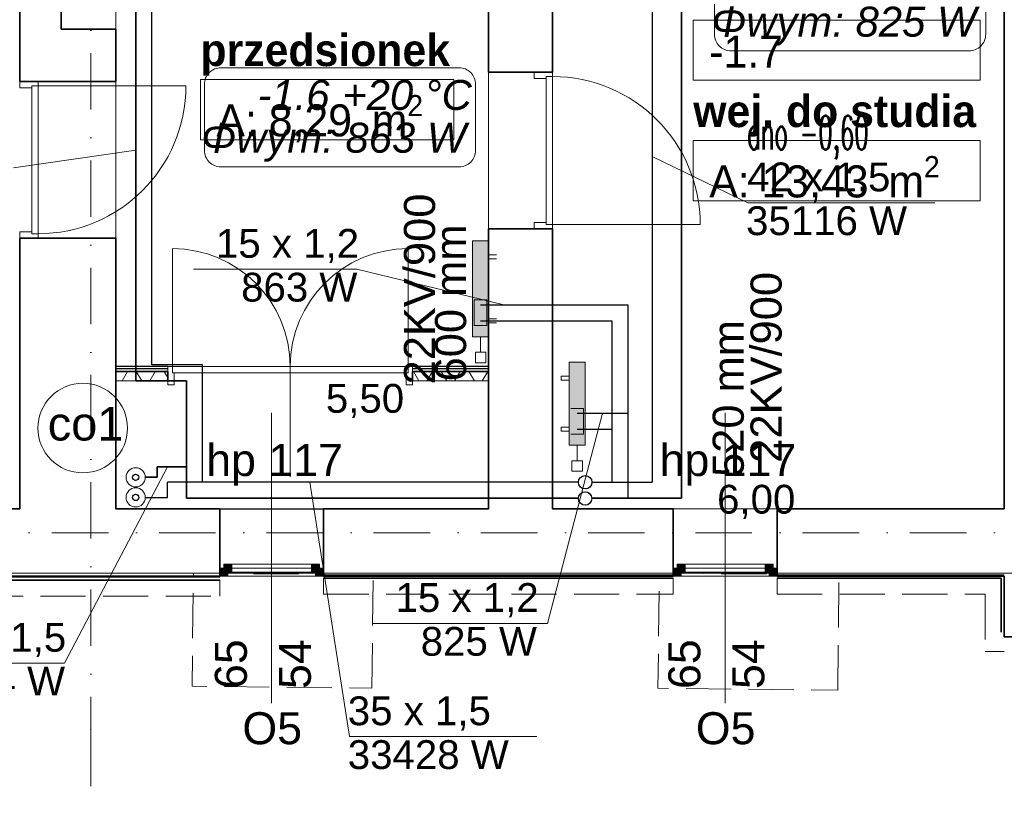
# Model space of a CAD drawing. Header units: millimetres. Extents: x -75424 to 111134, y 39940 to 476713.
# Tile 6 of 24: x 28365 to 34519, y 237071 to 241969. Entities that reach past the tile are written whole.
import ezdxf
from ezdxf.lldxf.tags import DXFTag

# ---------------------------------------------------------------- set-up
doc = ezdxf.new("R2010")
doc.units = ezdxf.units.MM
doc.header["$MEASUREMENT"] = 0
doc.linetypes.add('Krawędzie ukryte', pattern=[3.912222, 2.822222, -1.09])
doc.linetypes.add('Kropki i Kreski', pattern=[6.702778, 3.527778, -1.763889, 0, -1.411111])
for name, color, linetype in [('#podkład', 252, 'Continuous'), ('- A - ocieplenie', 7, 'Continuous'), ('- strefy pomieszczeń', 7, 'Continuous'), ('Drzwi Archicad', 7, 'Continuous'), ('IS_Armatura_podłączeniowa_grz._dolnozas.', 7, 'SOLID'), ('IS_Armatura_Therm', 7, 'SOLID'), ('IS_Grzejniki_Plan_rzut', 7, 'SOLID'), ('IS_Opisy_działek_Therm', 7, 'SOLID'), ('IS_Powrót', 5, 'DASH'), ('IS_Text_Armatury_Therm', 7, 'Continuous'), ('IS_Text_Konstrukcji', 7, 'Continuous'), ('IS_Text_Odbiornikow_Therm', 7, 'Continuous'), ('IS_Zasilanie', 1, 'SOLID'), ('Konstrukcja - Siatka mod', 7, 'Continuous'), ('Konstrukcja - Stropy', 7, 'Continuous'), ('Konstrukcja - Ściany działowe', 7, 'Continuous'), ('Konstrukcja - Ściany nośne wew..P', 7, 'Continuous'), ('Konstrukcja - Ściany zewnętrzne', 7, 'Continuous'), ('Okna Archicada', 7, 'Continuous'), ('Wykończenie - Podłogi', 7, 'Continuous'), ('z JAN', 7, 'Continuous'), ('Znaczniki drzwi Archicada', 7, 'Continuous'), ('Znaczniki okien Archicada', 7, 'Continuous')]:
    doc.layers.add(name, color=color, linetype=linetype)
doc.layers.add('IS_Opisy_działek_Wodociag', color=7, linetype='SOLID', true_color=0x000000)
doc.styles.add('MtXpl_Arial', font='arial.ttf', dxfattribs={"height": 0.2})
doc.styles.add('MtXpl_Arial1', font='ariali.ttf', dxfattribs={"height": 0.2})
doc.styles.add('ROMANS', font='romans', dxfattribs={"width": 0.8})
doc.styles.get("Standard").update_dxf_attribs({"font": 'arial.ttf'})
doc.styles.add('STYL_AUTOMATYCZNY_1', font='arial.ttf')
doc.styles.add('STYL_AUTOMATYCZNY_6', font='txt')
doc.styles.add('STYL_AUTOMATYCZNY_9', font='txt')
doc.linetypes.add('CO_LINE', pattern='A,12.7,-5.08,["C.O.",Standard,S=2.54,R=0,X=-2.54,Y=-1.27],-6.35', length=24.13)
tags = doc.linetypes.add('DASH', pattern=[15, 10, -5]).pattern_tags.tags
tags[6:7] = [DXFTag(74, 4), DXFTag(75, 0), DXFTag(340, '0'), DXFTag(46, 0.0), DXFTag(50, 0.0), DXFTag(44, 0.0), DXFTag(45, 0.0)]
tags[4:5] = [DXFTag(74, 4), DXFTag(75, 0), DXFTag(340, '0'), DXFTag(46, 0.0), DXFTag(50, 0.0), DXFTag(44, 0.0), DXFTag(45, 0.0)]
tags = doc.linetypes.add('SOLID', pattern=[10, 10, 0]).pattern_tags.tags
tags[6:7] = [DXFTag(74, 4), DXFTag(75, 0), DXFTag(340, '0'), DXFTag(46, 0.0), DXFTag(50, 0.0), DXFTag(44, 0.0), DXFTag(45, 0.0)]
tags[4:5] = [DXFTag(74, 4), DXFTag(75, 0), DXFTag(340, '0'), DXFTag(46, 0.0), DXFTag(50, 0.0), DXFTag(44, 0.0), DXFTag(45, 0.0)]
pattern_1 = [(0, (-208051.03, 747718.21), (0, 75), [0, -75])]
pattern_2 = [(60, (-208051.03, 747718.21), (-129.90381, 75), []), (120, (-208051.03, 747718.21), (129.90381, 75), [])]

# ---------------------------------------------------------------- blocks, each defined once
blk = doc.blocks.new('SDFGHB')
at = {"layer": 'Konstrukcja - Ściany działowe', "linetype": 'Continuous', "lineweight": 13}
h = blk.add_hatch(dxfattribs=at)
h.set_pattern_fill('Gips_0001', color=252, style=0, pattern_type=2)
h.set_pattern_definition(pattern_1)
h.paths.add_polyline_path([(28623.2, 459800.5), (28623.2, 459785.5), (28949.4, 459785.5), (28949.4, 459800.5)])
h = blk.add_hatch(dxfattribs=at)
h.set_pattern_fill('Gips_0001', color=252, style=0, pattern_type=2)
h.set_pattern_definition(pattern_1)
h.paths.add_polyline_path([(30479.4, 459785.5), (30953.2, 459785.5), (30953.2, 459800.5), (30479.4, 459800.5)])
h = blk.add_hatch(dxfattribs=at)
h.set_pattern_fill('Izolacja_miękka_0001', color=252, style=0, pattern_type=2)
h.set_pattern_definition(pattern_2)
h.paths.add_polyline_path([(28623.2, 459770.5), (28623.2, 459710.5), (28949.4, 459710.5), (28949.4, 459770.5)])
h = blk.add_hatch(dxfattribs=at)
h.set_pattern_fill('Izolacja_miękka_0001', color=252, style=0, pattern_type=2)
h.set_pattern_definition(pattern_2)
h.paths.add_polyline_path([(30479.4, 459770.5), (30479.4, 459710.5), (30953.2, 459710.5), (30953.2, 459770.5)])
at = {"layer": 'Okna Archicada', "linetype": 'Continuous', "lineweight": 13}
for points in [[(29298.2, 458515.5), (29348.2, 458515.5), (29348.2, 458565.5), (29298.2, 458565.5)], [(29898.2, 458565.5), (29848.2, 458565.5), (29848.2, 458515.5), (29898.2, 458515.5)], [(32132.6, 458515.5), (32182.6, 458515.5), (32182.6, 458565.5), (32132.6, 458565.5)], [(32732.6, 458565.5), (32682.6, 458565.5), (32682.6, 458515.5), (32732.6, 458515.5)], [(29273.2, 458490.5), (29323.2, 458490.5), (29323.2, 458515.5), (29298.2, 458515.5), (29298.2, 458540.5), (29273.2, 458540.5)], [(29923.2, 458540.5), (29898.2, 458540.5), (29898.2, 458515.5), (29873.2, 458515.5), (29873.2, 458490.5), (29923.2, 458490.5)], [(32107.6, 458490.5), (32157.6, 458490.5), (32157.6, 458515.5), (32132.6, 458515.5), (32132.6, 458540.5), (32107.6, 458540.5)], [(32757.6, 458540.5), (32732.6, 458540.5), (32732.6, 458515.5), (32707.6, 458515.5), (32707.6, 458490.5), (32757.6, 458490.5)]]:
    blk.add_hatch(color=252, dxfattribs=at).paths.add_polyline_path(points)
at = {"layer": '- A - ocieplenie', "color": 252, "linetype": 'Continuous', "lineweight": 35, "ltscale": 100, "flags": 128}
for points in [[(29273.2, 458485.8), (19937.7, 458485.8)], [(19937.7, 458465.8), (29273.2, 458465.8)], [(32107.6, 458497.4), (29923.2, 458497.4)], [(29923.2, 458477.4), (32107.6, 458477.4)], [(34177.6, 458497.4), (32757.6, 458497.4)], [(32757.6, 458477.4), (34157.6, 458477.4)], [(34157.6, 458477.4), (34157.6, 458140.4)]]:
    blk.add_lwpolyline(points, dxfattribs=at)
at = {"layer": '- A - ocieplenie', "color": 252, "linetype": 'Krawędzie ukryte', "lineweight": 20, "ltscale": 100, "flags": 128}
for points in [[(29273.2, 458485.8), (19937.7, 458485.8)], [(29273.2, 458365.8), (29273.2, 458465.8)], [(32107.6, 458497.4), (29923.2, 458497.4)], [(29923.2, 458477.4), (29923.2, 458377.4)], [(32107.6, 458377.4), (32107.6, 458477.4)], [(34057.6, 458497.4), (32757.6, 458497.4)], [(32757.6, 458477.4), (32757.6, 458377.4)], [(34177.6, 458497.4), (34057.6, 458497.4)], [(29923.2, 458377.4), (32107.6, 458377.4)], [(32757.6, 458377.4), (34057.6, 458377.4)], [(34057.6, 458377.4), (34057.6, 458020.4)], [(19937.7, 458365.8), (29273.2, 458365.8)], [(34057.6, 458020.4), (34177.6, 458020.4)]]:
    blk.add_lwpolyline(points, dxfattribs=at)
at = {"layer": '- strefy pomieszczeń', "color": 252, "linetype": 'Continuous', "lineweight": 13, "ltscale": 100}
for p, q in [((32233.3, 461965.8), (34027.7, 461965.8)), ((32233.3, 461589.3), (32233.3, 461965.8)), ((34027.7, 461965.8), (34027.7, 461589.3)), ((29152.7, 461594.3), (30737.3, 461594.3)), ((29152.7, 461217.9), (29152.7, 461594.3)), ((30737.3, 461594.3), (30737.3, 461217.9)), ((34027.7, 461589.3), (32233.3, 461589.3)), ((30737.3, 461217.9), (29152.7, 461217.9)), ((32233.3, 461212.9), (34027.7, 461212.9)), ((32233.3, 460836.4), (32233.3, 461212.9)), ((34027.7, 461212.9), (34027.7, 460836.4)), ((34027.7, 460836.4), (32233.3, 460836.4))]:
    blk.add_line(p, q, dxfattribs=at)
at = {"color": 252, "linetype": 'Continuous', "lineweight": 35, "ltscale": 100, "flags": 128}
for points in [[(28623.2, 461582.6), (28023.2, 461582.6)], [(30953.2, 460660.9), (31353.2, 460660.9)]]:
    blk.add_lwpolyline(points, dxfattribs=at)
at = {"layer": 'Drzwi Archicad', "color": 252, "linetype": 'Continuous', "lineweight": 35, "ltscale": 100}
for p, q in [((31238.2, 461640.9), (30953.2, 461640.9)), ((31353.2, 461640.9), (31238.2, 461640.9)), ((31353.2, 461640.9), (31238.2, 461640.9)), ((28023.2, 461582.6), (28138.2, 461582.6)), ((28023.2, 461582.6), (28138.2, 461582.6)), ((28138.2, 461582.6), (28623.2, 461582.6)), ((31238.2, 460660.9), (30953.2, 460660.9)), ((31353.2, 460660.9), (31238.2, 460660.9)), ((31353.2, 460660.9), (31238.2, 460660.9)), ((28023.2, 460602.6), (28138.2, 460602.6)), ((28023.2, 460602.6), (28138.2, 460602.6)), ((28138.2, 460602.6), (28623.2, 460602.6)), ((28949.4, 459770.5), (28949.4, 459710.5)), ((28949.4, 459770.5), (28949.4, 459710.5)), ((30479.4, 459770.5), (30479.4, 459710.5)), ((30479.4, 459770.5), (30479.4, 459710.5))]:
    blk.add_line(p, q, dxfattribs=at)
at = {"layer": 'Drzwi Archicad', "color": 252, "linetype": 'Continuous', "lineweight": 13, "ltscale": 100}
for p, q in [((31353.2, 461640.9), (31238.2, 461640.9)), ((31238.2, 461640.9), (31238.2, 461600.9)), ((31353.2, 461612.9), (31353.2, 461640.9)), ((28023.2, 461582.6), (28138.2, 461582.6)), ((28023.2, 461542.6), (28023.2, 461582.6)), ((28138.2, 461582.6), (28138.2, 461554.6)), ((31238.2, 461600.9), (31313.2, 461600.9)), ((31313.2, 461600.9), (31313.2, 461612.9)), ((31313.2, 461612.9), (31353.2, 461612.9)), ((31313.2, 460688.9), (31313.2, 461612.9)), ((31313.2, 461612.9), (31353.2, 461612.9)), ((31353.2, 461612.9), (31353.2, 460688.9)), ((28098.2, 461542.6), (28023.2, 461542.6)), ((28138.2, 461554.6), (28098.2, 461554.6)), ((28098.2, 461554.6), (28098.2, 461542.6)), ((28138.2, 461554.6), (28098.2, 461554.6)), ((28098.2, 461554.6), (28098.2, 460630.6)), ((28138.2, 461554.6), (29062.2, 461554.6)), ((28138.2, 460630.6), (28138.2, 461554.6)), ((31313.2, 460700.9), (31238.2, 460700.9)), ((31238.2, 460700.9), (31238.2, 460660.9)), ((31238.2, 460660.9), (31353.2, 460660.9)), ((31313.2, 460688.9), (31313.2, 460700.9)), ((31353.2, 460688.9), (31313.2, 460688.9)), ((31353.2, 460688.9), (31313.2, 460688.9)), ((31353.2, 460688.9), (32277.2, 460688.9)), ((31353.2, 460660.9), (31353.2, 460688.9)), ((28023.2, 460642.6), (28098.2, 460642.6)), ((28023.2, 460602.6), (28023.2, 460642.6)), ((28138.2, 460602.6), (28023.2, 460602.6)), ((28098.2, 460642.6), (28098.2, 460630.6)), ((28098.2, 460630.6), (28138.2, 460630.6)), ((28098.2, 460630.6), (28138.2, 460630.6)), ((28138.2, 460630.6), (28138.2, 460602.6)), ((28977.4, 459800.5), (28977.4, 460537.5)), ((30451.4, 459800.5), (30451.4, 460537.5)), ((28977.4, 459800.5), (28949.4, 459800.5)), ((28949.4, 459800.5), (28949.4, 459685.5)), ((28949.4, 459800.5), (28949.4, 459785.5)), ((28949.4, 459800.5), (28949.4, 459785.5)), ((28977.4, 459760.5), (28977.4, 459800.5)), ((29714.4, 459800.5), (28977.4, 459800.5)), ((28977.4, 459800.5), (28977.4, 459760.5)), ((29714.4, 459800.5), (30451.4, 459800.5)), ((29714.4, 459760.5), (29714.4, 459800.5)), ((29714.4, 459760.5), (29714.4, 459800.5)), ((30479.4, 459800.5), (30451.4, 459800.5)), ((30451.4, 459800.5), (30451.4, 459760.5)), ((30451.4, 459800.5), (30451.4, 459760.5)), ((30479.4, 459685.5), (30479.4, 459800.5)), ((30479.4, 459800.5), (30479.4, 459785.5)), ((30479.4, 459800.5), (30479.4, 459785.5)), ((28949.4, 459785.5), (28949.4, 459770.5)), ((28949.4, 459785.5), (28949.4, 459770.5)), ((28989.4, 459760.5), (28977.4, 459760.5)), ((28977.4, 459760.5), (29714.4, 459760.5)), ((28989.4, 459685.5), (28989.4, 459760.5)), ((30451.4, 459760.5), (29714.4, 459760.5)), ((30451.4, 459760.5), (30439.4, 459760.5)), ((30439.4, 459760.5), (30439.4, 459685.5)), ((30479.4, 459785.5), (30479.4, 459770.5)), ((30479.4, 459785.5), (30479.4, 459770.5)), ((28949.4, 459685.5), (28989.4, 459685.5)), ((30439.4, 459685.5), (30479.4, 459685.5))]:
    blk.add_line(p, q, dxfattribs=at)
for centre, radius, start, end in [((31353.2, 460688.9), 924, 0, 90), ((28138.2, 461554.6), 924, 269.99971, 359.99971), ((28977.4, 459800.5), 737, 0, 90), ((30451.4, 459800.5), 737, 90, 180)]:
    blk.add_arc(centre, radius, start, end, dxfattribs=at)
at = {"layer": 'Konstrukcja - Siatka mod', "color": 252, "linetype": 'Kropki i Kreski', "lineweight": 13, "ltscale": 100}
for p, q in [((28467.6, 474496.4), (28467.6, 457531.6)), ((20180, 458760.5), (49624.6, 458760.5)), ((28467.6, 457531.6), (28467.6, 456531.6))]:
    blk.add_line(p, q, dxfattribs=at)
blk.add_point((28467.6, 457531.6), dxfattribs=at)
blk.add_point((28467.6, 457531.6), dxfattribs=at)
at = {"layer": 'Konstrukcja - Stropy', "color": 252, "linetype": 'Continuous', "lineweight": 13, "ltscale": 100, "flags": 128}
blk.add_lwpolyline([(22777.6, 458509.7), (34592.6, 458509.7), (34592.6, 463961.5), (37297.6, 463961.5), (37297.6, 458509.7), (49718.3, 458509.7), (49718.3, 471788.6), (40377.6, 471788.6), (40377.6, 466428.5), (30297.6, 466428.5), (30297.6, 467849.4), (22777.6, 467849.4)], close=True, dxfattribs=at)
at = {"layer": 'Konstrukcja - Ściany działowe', "color": 252, "linetype": 'Continuous', "lineweight": 35, "ltscale": 100}
for p, q in [((31238.2, 461640.9), (30953.2, 461640.9)), ((31353.2, 461640.9), (31238.2, 461640.9)), ((28949.4, 459770.5), (28623.2, 459770.5)), ((28949.4, 459770.5), (28949.4, 459710.5)), ((30953.2, 459770.5), (30479.4, 459770.5)), ((30479.4, 459770.5), (30479.4, 459710.5))]:
    blk.add_line(p, q, dxfattribs=at)
at = {"layer": 'Konstrukcja - Ściany działowe', "color": 252, "linetype": 'Continuous', "lineweight": 13, "ltscale": 100}
for p, q in [((28949.4, 459800.5), (28949.4, 459785.5)), ((30479.4, 459800.5), (30479.4, 459785.5)), ((28949.4, 459785.5), (28949.4, 459770.5)), ((30479.4, 459785.5), (30479.4, 459770.5))]:
    blk.add_line(p, q, dxfattribs=at)
at = {"layer": 'Konstrukcja - Ściany działowe', "color": 252, "linetype": 'Continuous', "lineweight": 25, "ltscale": 100}
for p, q in [((28949.4, 459785.5), (28623.2, 459785.5)), ((30953.2, 459785.5), (30479.4, 459785.5))]:
    blk.add_line(p, q, dxfattribs=at)
at = {"layer": 'Konstrukcja - Ściany działowe', "color": 252, "linetype": 'Continuous', "lineweight": 35, "ltscale": 100, "flags": 128}
for points in [[(30953.2, 462660.5), (30953.2, 461640.9)], [(31353.2, 461640.9), (31353.2, 462660.5)], [(30953.2, 460660.9), (30953.2, 458910.5)], [(31353.2, 458910.5), (31353.2, 460660.9)], [(28623.2, 459770.5), (28623.2, 459710.5)], [(30953.2, 459770.5), (30953.2, 459710.5)]]:
    blk.add_lwpolyline(points, dxfattribs=at)
at = {"layer": 'Konstrukcja - Ściany działowe', "color": 252, "linetype": 'Continuous', "lineweight": 25, "ltscale": 100, "flags": 128}
for points in [[(28949.4, 459800.5), (28623.2, 459800.5)], [(30953.2, 459800.5), (30479.4, 459800.5)]]:
    blk.add_lwpolyline(points, dxfattribs=at)
at = {"layer": 'Konstrukcja - Ściany działowe', "color": 252, "linetype": 'Continuous', "lineweight": 13, "ltscale": 100, "flags": 128}
for points in [[(28623.2, 459800.5), (28623.2, 459785.5)], [(30953.2, 459800.5), (30953.2, 459785.5)], [(28623.2, 459785.5), (28623.2, 459770.5)], [(30953.2, 459785.5), (30953.2, 459770.5)], [(28623.2, 459710.5), (28949.4, 459710.5)], [(30479.4, 459710.5), (30953.2, 459710.5)]]:
    blk.add_lwpolyline(points, dxfattribs=at)
at = {"layer": 'Konstrukcja - Ściany nośne wew..P', "color": 252, "linetype": 'Continuous', "lineweight": 35, "ltscale": 100}
for p, q in [((28023.2, 460602.6), (28138.2, 460602.6)), ((28138.2, 460602.6), (28623.2, 460602.6))]:
    blk.add_line(p, q, dxfattribs=at)
at = {"layer": 'Konstrukcja - Ściany nośne wew..P', "color": 252, "linetype": 'Continuous', "lineweight": 35, "ltscale": 100, "flags": 128}
for points in [[(34177.6, 463660.7), (34177.6, 458910.5)], [(28023.2, 462408.2), (28023.2, 461908.2)], [(28283.2, 461908.2), (28283.2, 462408.2)], [(28023.2, 461908.2), (28023.2, 461582.6)], [(28623.2, 461908.2), (28283.2, 461908.2)], [(28623.2, 461582.6), (28623.2, 461908.2)], [(28023.2, 460602.6), (28023.2, 458910.5)], [(28623.2, 458910.5), (28623.2, 460602.6)], [(34177.6, 458490.5), (34177.6, 458110.4)], [(34177.6, 458110.4), (34597.6, 458110.4)]]:
    blk.add_lwpolyline(points, dxfattribs=at)
at = {"layer": 'Konstrukcja - Ściany zewnętrzne', "color": 252, "linetype": 'Continuous', "lineweight": 35, "ltscale": 100}
for p, q in [((29273.2, 458540.5), (29273.2, 458910.5)), ((29923.2, 458540.5), (29923.2, 458910.5)), ((32107.6, 458540.5), (32107.6, 458910.5)), ((32757.6, 458540.5), (32757.6, 458910.5)), ((29273.2, 458490.5), (29273.2, 458540.5)), ((29923.2, 458490.5), (29923.2, 458540.5)), ((32107.6, 458490.5), (32107.6, 458540.5)), ((32757.6, 458490.5), (32757.6, 458540.5))]:
    blk.add_line(p, q, dxfattribs=at)
at = {"layer": 'Konstrukcja - Ściany zewnętrzne', "color": 252, "linetype": 'Continuous', "lineweight": 35, "ltscale": 100, "flags": 128}
for points in [[(28023.2, 458910.5), (22777.6, 458910.5)], [(29273.2, 458910.5), (28623.2, 458910.5)], [(30953.2, 458910.5), (29923.2, 458910.5)], [(32107.6, 458910.5), (31353.2, 458910.5)], [(34177.6, 458910.5), (32757.6, 458910.5)], [(22777.6, 458490.5), (29273.2, 458490.5)], [(29923.2, 458490.5), (32107.6, 458490.5)], [(32757.6, 458490.5), (34177.6, 458490.5)]]:
    blk.add_lwpolyline(points, dxfattribs=at)
at = {"layer": 'Okna Archicada', "color": 252, "linetype": 'Continuous', "lineweight": 18, "ltscale": 100}
for p, q in [((29923.2, 458910.5), (29273.2, 458910.5)), ((32757.6, 458910.5), (32107.6, 458910.5)), ((29848.2, 458565.5), (29348.2, 458565.5)), ((32682.6, 458565.5), (32182.6, 458565.5)), ((29923.2, 458490.5), (29273.2, 458490.5)), ((29323.2, 458490.5), (29873.2, 458490.5)), ((32757.6, 458490.5), (32107.6, 458490.5)), ((32157.6, 458490.5), (32707.6, 458490.5))]:
    blk.add_line(p, q, dxfattribs=at)
at = {"layer": 'Okna Archicada', "color": 252, "linetype": 'Continuous', "lineweight": 35, "ltscale": 100}
for p, q in [((29273.2, 458540.5), (29273.2, 458910.5)), ((29923.2, 458540.5), (29923.2, 458910.5)), ((32107.6, 458540.5), (32107.6, 458910.5)), ((32757.6, 458540.5), (32757.6, 458910.5)), ((29273.2, 458490.5), (29273.2, 458540.5)), ((29273.2, 458490.5), (29273.2, 458540.5)), ((29923.2, 458490.5), (29923.2, 458540.5)), ((29923.2, 458490.5), (29923.2, 458540.5)), ((32107.6, 458490.5), (32107.6, 458540.5)), ((32107.6, 458490.5), (32107.6, 458540.5)), ((32757.6, 458490.5), (32757.6, 458540.5)), ((32757.6, 458490.5), (32757.6, 458540.5))]:
    blk.add_line(p, q, dxfattribs=at)
at = {"layer": 'Okna Archicada', "color": 252, "linetype": 'Continuous', "lineweight": 20, "ltscale": 100}
for p, q in [((29348.2, 458565.5), (29298.2, 458565.5)), ((29298.2, 458565.5), (29298.2, 458515.5)), ((29348.2, 458515.5), (29348.2, 458565.5)), ((29848.2, 458565.5), (29348.2, 458565.5)), ((29898.2, 458565.5), (29848.2, 458565.5)), ((29848.2, 458565.5), (29848.2, 458515.5)), ((29898.2, 458515.5), (29898.2, 458565.5)), ((32182.6, 458565.5), (32132.6, 458565.5)), ((32132.6, 458565.5), (32132.6, 458515.5)), ((32182.6, 458515.5), (32182.6, 458565.5)), ((32682.6, 458565.5), (32182.6, 458565.5)), ((32732.6, 458565.5), (32682.6, 458565.5)), ((32682.6, 458565.5), (32682.6, 458515.5)), ((32732.6, 458515.5), (32732.6, 458565.5)), ((29298.2, 458540.5), (29273.2, 458540.5)), ((29298.2, 458515.5), (29298.2, 458540.5)), ((29323.2, 458515.5), (29298.2, 458515.5)), ((29298.2, 458515.5), (29348.2, 458515.5)), ((29323.2, 458490.5), (29323.2, 458515.5)), ((29848.2, 458540.5), (29348.2, 458540.5)), ((29348.2, 458515.5), (29848.2, 458515.5)), ((29848.2, 458515.5), (29898.2, 458515.5)), ((29898.2, 458515.5), (29873.2, 458515.5)), ((29873.2, 458515.5), (29873.2, 458490.5)), ((29923.2, 458540.5), (29898.2, 458540.5)), ((29898.2, 458540.5), (29898.2, 458515.5)), ((32132.6, 458540.5), (32107.6, 458540.5)), ((32132.6, 458515.5), (32132.6, 458540.5)), ((32157.6, 458515.5), (32132.6, 458515.5)), ((32132.6, 458515.5), (32182.6, 458515.5)), ((32157.6, 458490.5), (32157.6, 458515.5)), ((32682.6, 458540.5), (32182.6, 458540.5)), ((32182.6, 458515.5), (32682.6, 458515.5)), ((32682.6, 458515.5), (32732.6, 458515.5)), ((32732.6, 458515.5), (32707.6, 458515.5)), ((32707.6, 458515.5), (32707.6, 458490.5)), ((32757.6, 458540.5), (32732.6, 458540.5)), ((32732.6, 458540.5), (32732.6, 458515.5)), ((29273.2, 458490.5), (29323.2, 458490.5)), ((29873.2, 458490.5), (29923.2, 458490.5)), ((32107.6, 458490.5), (32157.6, 458490.5)), ((32707.6, 458490.5), (32757.6, 458490.5))]:
    blk.add_line(p, q, dxfattribs=at)
at = {"layer": 'Wykończenie - Podłogi', "color": 252, "linetype": 'Continuous', "lineweight": 13, "ltscale": 100, "flags": 128}
blk.add_lwpolyline([(28623.2, 458910), (30953.2, 458910), (30953.2, 463560.2), (28623.3, 463560)], close=True, dxfattribs=at)
at = {"layer": 'z JAN', "color": 252, "linetype": 'Krawędzie ukryte', "lineweight": 13, "ltscale": 100, "flags": 128}
for points in [[(30224.8, 457790.2), (30232.5, 458497.4), (29108.8, 458509.7), (29101, 457802.5)], [(33136.7, 457777.7), (33144.5, 458497.4), (32020.8, 458509.7), (32012.9, 457790)]]:
    blk.add_lwpolyline(points, close=True, dxfattribs=at)
at = {"layer": 'Znaczniki drzwi Archicada', "color": 252, "linetype": 'Continuous', "lineweight": 13, "ltscale": 100}
blk.add_line((29714.4, 459762), (29714.4, 459110.5), dxfattribs=at)
at = {"layer": 'Znaczniki okien Archicada', "color": 252, "linetype": 'Continuous', "lineweight": 13, "ltscale": 100}
for p, q in [((29598.2, 457697.7), (29598.2, 459510.5)), ((32432.6, 457697.7), (32432.6, 459510.5))]:
    blk.add_line(p, q, dxfattribs=at)
at = {"layer": '- strefy pomieszczeń', "color": 252, "linetype": 'Continuous', "lineweight": 13, "char_height": 200, "attachment_point": 1}
for s, insert, style in [('\\A1;{\\pql;\\pt0,500;\\fGeneva CE|b0|i0|c0|p0;\\W1.000000;-1.6\\fGeneva CE|b0|i0|c0|p0;\\W1.000000;\\A1{\\H.66x;\\S^  ;}\\fGeneva CE|b0|i0|c0|p0;\\W1.000000;\\fGeneva CE|b0|i0|c0|p0;\\W1.000000;\\A1{\\H.66x;\\S^  ;}}', (29252.7, 462250.4), 'STYL_AUTOMATYCZNY_6'), ('\\A1;{\\pql;\\pt0,500;\\fGeneva CE|b1|i0|c0|p0;\\W1.000000;przedsionek\\fGeneva CE|b1|i0|c0|p0;\\W1.000000;\\A1{\\H.66x;\\S^  ;}\\fGeneva CE|b1|i0|c0|p0;\\W1.000000;\\fGeneva CE|b1|i0|c0|p0;\\W1.000000;\\A1{\\H.66x;\\S^  ;}}', (29152.7, 461878.4), 'STYL_AUTOMATYCZNY_9'), ('\\A1;{\\pql;\\pt0,500;\\fGeneva CE|b0|i0|c0|p0;\\W1.000000;-1.7\\fGeneva CE|b0|i0|c0|p0;\\W1.000000;\\A1{\\H.66x;\\S^  ;}\\fGeneva CE|b0|i0|c0|p0;\\W1.000000;\\fGeneva CE|b0|i0|c0|p0;\\W1.000000;\\A1{\\H.66x;\\S^  ;}}', (32333.3, 461868.9), 'STYL_AUTOMATYCZNY_6'), ('\\A1;{\\pql;\\pt0,500;\\fGeneva CE|b1|i0|c0|p0;\\W1.000000;wej. do studia\\fGeneva CE|b1|i0|c0|p0;\\W1.000000;\\A1{\\H.66x;\\S^  ;}\\fGeneva CE|b1|i0|c0|p0;\\W1.000000;\\fGeneva CE|b1|i0|c0|p0;\\W1.000000;\\A1{\\H.66x;\\S^  ;}}', (32233.3, 461497), 'STYL_AUTOMATYCZNY_9'), ('\\A1;{\\pql;\\pt0,500;\\fGeneva CE|b0|i0|c0|p0;\\W1.000000;A: 8,29\\fGeneva CE|b0|i0|c0|p0;\\W1.000000;\\A1{\\H.66x;\\S^  ;}\\fGeneva CE|b0|i0|c0|p0;\\W1.000000; m\\fGeneva CE|b0|i0|c0|p0;\\W1.000000;\\A1{\\H.66x;\\S2^  ;}}', (29252.7, 461497.4), 'STYL_AUTOMATYCZNY_6'), ('\\A1;{\\pql;\\pt0,500;\\fGeneva CE|b0|i0|c0|p0;\\W1.000000;A: 13,43\\fGeneva CE|b0|i0|c0|p0;\\W1.000000;\\A1{\\H.66x;\\S^  ;}\\fGeneva CE|b0|i0|c0|p0;\\W1.000000; m\\fGeneva CE|b0|i0|c0|p0;\\W1.000000;\\A1{\\H.66x;\\S2^  ;}}', (32333.3, 461115.9), 'STYL_AUTOMATYCZNY_6')]:
    blk.add_mtext(s, dxfattribs=dict(at, insert=insert, style=style))
at = {"layer": 'Znaczniki okien Archicada', "color": 252, "linetype": 'Continuous', "lineweight": 15, "char_height": 200, "attachment_point": 7, "style": 'STYL_AUTOMATYCZNY_1'}
for s, insert in [('\\A1;{\\pql;\\pt0;\\fArial|b0|i0|c238|p0;\\W1.000000;hp 117\\fArial|b0|i0|c238|p0;\\W1.000000;\\A1{\\H.66x;\\S^  ;}\\fArial|b0|i0|c238|p0;\\W1.000000;\\fArial|b0|i0|c238|p0;\\W1.000000;}', (29188.9, 459056)), ('\\A1;{\\pql;\\pt0;\\fArial|b0|i0|c238|p0;\\W1.000000;hp 117\\fArial|b0|i0|c238|p0;\\W1.000000;\\A1{\\H.66x;\\S^  ;}\\fArial|b0|i0|c238|p0;\\W1.000000;\\fArial|b0|i0|c238|p0;\\W1.000000;}', (32023.3, 459056)), ('\\A1;{\\pql;\\pt0;\\fArial|b0|i0|c238|p0;\\W1.000000;O5\\fArial|b0|i0|c238|p0;\\W1.000000;\\fArial|b0|i0|c238|p0;\\W1.000000;\\fArial|b0|i0|c238|p0;\\W1.000000;}', (29415.3, 457437.2)), ('\\A1;{\\pql;\\pt0;\\fArial|b0|i0|c238|p0;\\W1.000000;O5\\fArial|b0|i0|c238|p0;\\W1.000000;\\fArial|b0|i0|c238|p0;\\W1.000000;\\fArial|b0|i0|c238|p0;\\W1.000000;}', (32249.6, 457437.2))]:
    blk.add_mtext(s, dxfattribs=dict(at, insert=insert))
at = {"layer": 'Znaczniki okien Archicada', "color": 252, "linetype": 'Continuous', "lineweight": 15, "char_height": 200, "attachment_point": 7, "rotation": 90, "style": 'STYL_AUTOMATYCZNY_1'}
for s, insert in [('\\A1;{\\pql;\\pt0;\\fArial|b0|i0|c238|p0;\\W1.000000;65\\fArial|b0|i0|c238|p0;\\W1.000000;\\A1{\\H.66x;\\S^  ;}\\fArial|b0|i0|c238|p0;\\W1.000000;\\fArial|b0|i0|c238|p0;\\W1.000000;}', (29501.6, 457785.2)), ('\\A1;{\\pql;\\pt0;\\fArial|b0|i0|c238|p0;\\W1.000000;54\\fArial|b0|i0|c238|p0;\\W1.000000;\\A1{\\H.66x;\\S^  ;}\\fArial|b0|i0|c238|p0;\\W1.000000;\\fArial|b0|i0|c238|p0;\\W1.000000;}', (29901.6, 457785.2)), ('\\A1;{\\pql;\\pt0;\\fArial|b0|i0|c238|p0;\\W1.000000;65\\fArial|b0|i0|c238|p0;\\W1.000000;\\A1{\\H.66x;\\S^  ;}\\fArial|b0|i0|c238|p0;\\W1.000000;\\fArial|b0|i0|c238|p0;\\W1.000000;}', (32335.9, 457785.2)), ('\\A1;{\\pql;\\pt0;\\fArial|b0|i0|c238|p0;\\W1.000000;54\\fArial|b0|i0|c238|p0;\\W1.000000;\\A1{\\H.66x;\\S^  ;}\\fArial|b0|i0|c238|p0;\\W1.000000;\\fArial|b0|i0|c238|p0;\\W1.000000;}', (32735.9, 457785.2))]:
    blk.add_mtext(s, dxfattribs=dict(at, insert=insert))

msp = doc.modelspace()

# ---------------------------------------------------------------- linework, layer by layer
at = {"layer": 'IS_Armatura_podłączeniowa_grz._dolnozas.', "color": 7, "lineweight": 5, "ltscale": 10}
for p, q in [((31285.9, 240217.4), (31205.9, 240217.4)), ((31205.9, 240217.4), (31205.9, 240057.4)), ((31285.9, 240057.4), (31285.9, 240217.4)), ((31205.9, 240057.4), (31285.9, 240057.4)), ((31889.8, 239538.8), (31809.8, 239538.8)), ((31889.8, 239378.8), (31889.8, 239538.8)), ((31809.8, 239378.8), (31889.8, 239378.8))]:
    msp.add_line(p, q, dxfattribs=at)
at = {"layer": 'IS_Armatura_Therm', "color": 7, "lineweight": 5, "ltscale": 10}
for p, q in [((31245.9, 239987.4), (31245.9, 239889.9)), ((31213.4, 239889.9), (31213.4, 239824.9)), ((31278.4, 239889.9), (31213.4, 239889.9)), ((31278.4, 239824.9), (31278.4, 239889.9)), ((31213.4, 239824.9), (31278.4, 239824.9)), ((31849.8, 239308.8), (31849.8, 239211.3)), ((31817.3, 239211.3), (31817.3, 239146.3)), ((31882.3, 239211.3), (31817.3, 239211.3)), ((31882.3, 239146.3), (31882.3, 239211.3)), ((31817.3, 239146.3), (31882.3, 239146.3))]:
    msp.add_line(p, q, dxfattribs=at)
at = {"layer": 'IS_Grzejniki_Plan_rzut', "color": 7, "lineweight": 5, "ltscale": 10}
for p, q in [((31295.9, 240587.4), (31195.9, 240587.4)), ((31195.9, 240587.4), (31195.9, 239987.4)), ((31295.9, 239987.4), (31295.9, 240587.4)), ((31295.9, 240499.9), (31345.9, 240499.9)), ((31345.9, 240474.9), (31295.9, 240474.9)), ((31345.9, 240099.9), (31295.9, 240099.9)), ((31295.9, 240074.9), (31345.9, 240074.9)), ((31195.9, 239987.4), (31295.9, 239987.4)), ((31799.8, 239828.8), (31799.8, 239308.8)), ((31899.8, 239828.8), (31799.8, 239828.8)), ((31899.8, 239308.8), (31899.8, 239828.8)), ((31799.8, 239741.3), (31749.8, 239741.3)), ((31749.8, 239741.3), (31749.8, 239716.3)), ((31749.8, 239716.3), (31799.8, 239716.3)), ((31749.8, 239396.3), (31749.8, 239421.3)), ((31749.8, 239421.3), (31799.8, 239421.3)), ((31799.8, 239396.3), (31749.8, 239396.3)), ((31799.8, 239308.8), (31899.8, 239308.8))]:
    msp.add_line(p, q, dxfattribs=at)
at = {"layer": 'IS_Grzejniki_Plan_rzut', "color": 251, "linetype": 'Continuous', "lineweight": 5, "ltscale": 10, "extrusion": (0, 0, -1)}
for points in [[(-31295.9, 239987.4), (-31195.9, 240587.4), (-31195.9, 239987.4)], [(-31195.9, 240587.4), (-31295.9, 239987.4), (-31295.9, 240587.4)], [(-31899.8, 239308.8), (-31799.8, 239828.8), (-31799.8, 239308.8)], [(-31799.8, 239828.8), (-31899.8, 239308.8), (-31899.8, 239828.8)]]:
    msp.add_solid(points, dxfattribs=at)
at = {"layer": 'IS_Opisy_działek_Therm', "color": 7, "lineweight": 5, "ltscale": 10}
for p, q in [((29091.7, 241153), (28326, 241043.3)), ((32318.7, 241112.8), (32915.8, 240824.6)), ((32915.8, 240824.6), (34085.8, 240824.6)), ((30472.5, 240409.2), (29452.5, 240409.2)), ((31390.4, 240187.4), (30472.5, 240409.2)), ((32008.1, 239508.8), (31664.9, 238195.7)), ((29290, 239174), (28645.1, 237947.6)), ((30178.8, 239077.7), (30426.5, 237487.9)), ((31664.9, 238195.7), (30574.9, 238195.7)), ((28645.1, 237947.6), (27475.1, 237947.6)), ((30426.5, 237487.9), (31596.5, 237487.9))]:
    msp.add_line(p, q, dxfattribs=at)
at = {"layer": 'IS_Powrót', "color": 4, "linetype": 'CO_LINE', "lineweight": 30, "ltscale": 30}
for p, q in [((32318.7, 244141.8), (32318.7, 239077.7)), ((29191.7, 239812.3), (29191.7, 242310.8)), ((29508.4, 239812.3), (29191.7, 239812.3)), ((31857.7, 239077.7), (29290, 239077.7)), ((31941.7, 239077.7), (32067.2, 239077.7)), ((32067.2, 239077.7), (32318.7, 239077.7))]:
    msp.add_line(p, q, dxfattribs=at)
at = {"layer": 'IS_Powrót', "color": 5, "lineweight": 30, "ltscale": 20}
for p, q in [((31245.9, 240087.4), (32067.2, 240087.4)), ((32067.2, 240087.4), (32067.2, 239422.1)), ((31849.8, 239408.8), (32067.2, 239408.8)), ((32067.2, 239422.1), (32067.2, 239077.7))]:
    msp.add_line(p, q, dxfattribs=at)
at = {"layer": 'IS_Powrót', "color": 4, "linetype": 'CO_LINE', "lineweight": 30, "ltscale": 15}
for p, q in [((29508.4, 239077.7), (29508.4, 239812.3)), ((29290, 238983.1), (29290, 239077.7)), ((29150, 238983.1), (29290, 238983.1))]:
    msp.add_line(p, q, dxfattribs=at)
at = {"layer": 'IS_Powrót', "color": 1, "linetype": 'Continuous', "lineweight": 5, "ltscale": 20}
msp.add_circle((29090, 239108.6), 60, dxfattribs=at)
at = {"layer": 'IS_Powrót', "color": 1, "lineweight": 30, "ltscale": 20}
msp.add_circle((29090, 239108.6), 20, dxfattribs=at)
at = {"layer": 'IS_Powrót', "color": 5, "linetype": 'Continuous', "lineweight": 30, "ltscale": 20}
msp.add_circle((31899.7, 239077.7), 42, dxfattribs=at)
at = {"layer": 'IS_Powrót', "color": 5, "linetype": 'Continuous', "lineweight": 0, "ltscale": 20}
msp.add_circle((29090, 238983.1), 60, dxfattribs=at)
at = {"layer": 'IS_Powrót', "color": 5, "lineweight": 30, "ltscale": 20}
msp.add_circle((29090, 238983.1), 20, dxfattribs=at)
at = {"layer": 'IS_Text_Armatury_Therm', "color": 7, "linetype": 'SOLID', "lineweight": 5, "ltscale": 10}
msp.add_circle((28759.3, 239416.4), 280, dxfattribs=at)
at = {"layer": 'IS_Text_Konstrukcji', "color": 7, "linetype": 'SOLID', "lineweight": 5, "ltscale": 10}
for p, q in [((32708.2, 242290.3), (32708.2, 241877)), ((34403.2, 241877), (34403.2, 242290.3)), ((32811.5, 241773.6), (34299.9, 241773.6)), ((31111.3, 241668.5), (29623, 241668.5)), ((29519.7, 241565.2), (29519.7, 241151.9)), ((31214.7, 241151.9), (31214.7, 241565.2)), ((29623, 241048.5), (31111.3, 241048.5))]:
    msp.add_line(p, q, dxfattribs=at)
for centre, start, end in [((32811.5, 241877), 179.99996, 270.00004), ((34299.9, 241877), 269.99996, 0.00004), ((29623, 241565.2), 89.99996, 180.00004), ((31111.3, 241565.2), 359.99996, 90.00004), ((29623, 241151.9), 179.99996, 270.00004), ((31111.3, 241151.9), 269.99996, 0.00004)]:
    msp.add_arc(centre, 103.3, start, end, dxfattribs=at)
at = {"layer": 'IS_Zasilanie', "color": 6, "linetype": 'CO_LINE', "lineweight": 35, "ltscale": 30}
for p, q in [((32502.1, 244297), (32502.1, 238977.7)), ((29091.7, 239712.3), (29091.7, 242210.8)), ((29408.4, 238977.7), (29408.4, 239174)), ((31857.5, 238977.7), (29408.4, 238977.7)), ((31941.4, 238977.7), (32502.1, 238977.7))]:
    msp.add_line(p, q, dxfattribs=at)
at = {"layer": 'IS_Zasilanie', "color": 1, "lineweight": 30, "ltscale": 10}
for p, q in [((31245.9, 240187.4), (32166.5, 240187.4)), ((32166.5, 240187.4), (32166.5, 239522.1)), ((31849.8, 239508.8), (32166.5, 239508.8)), ((32166.5, 239522.1), (32167.2, 238977.7)), ((31941.4, 238977.7), (32167.2, 238977.7))]:
    msp.add_line(p, q, dxfattribs=at)
at = {"layer": 'IS_Zasilanie', "color": 6, "linetype": 'CO_LINE', "lineweight": 35, "ltscale": 10}
msp.add_line((29408.4, 239712.3), (29091.7, 239712.3), dxfattribs=at)
at = {"layer": 'IS_Zasilanie', "color": 6, "linetype": 'CO_LINE', "lineweight": 35, "ltscale": 15}
for p, q in [((29408.4, 239174), (29408.4, 239712.3)), ((29224.8, 239108.6), (29224.8, 239174)), ((29224.8, 239174), (29408.4, 239174)), ((29150, 239108.6), (29224.8, 239108.6))]:
    msp.add_line(p, q, dxfattribs=at)
at = {"layer": 'IS_Zasilanie', "color": 1, "lineweight": 30, "ltscale": 10}
msp.add_circle((31899.4, 238976.2), 42, dxfattribs=at)

# ---------------------------------------------------------------- block references
at = {"layer": '#podkład'}
msp.add_blockref('SDFGHB', (341.9, -219999.6), dxfattribs=at)

# ---------------------------------------------------------------- texts
at = {"layer": 'IS_Opisy_działek_Therm', "color": 7, "lineweight": 5, "ltscale": 10, "style": 'MtXpl_Arial'}
for s, p in [('42 x 1,5', (32912.6, 240896.1)), ('35116 W', (32905.2, 240622.3)), ('15 x 1,2', (29591.9, 240480.7)), ('863 W', (29749.2, 240206.9)), ('15 x 1,2', (30714.3, 238267.2)), ('35 x 1,5', (27761.3, 238019)), ('825 W', (30871.6, 237993.4)), ('31744 W', (27642.5, 237745.2)), ('35 x 1,5', (30415.8, 237559.3)), ('33428 W', (30415.8, 237285.6))]:
    msp.add_text(s, height=180, dxfattribs=at).set_placement(p)
at = {"layer": 'IS_Opisy_działek_Wodociag', "color": 7, "lineweight": 13, "ltscale": 10, "style": 'ROMANS', "width": 0.5}
msp.add_text('dno -0,60', height=210, dxfattribs=at).set_placement((32911.6, 241158.3))
at = {"layer": 'IS_Text_Armatury_Therm', "color": 7, "linetype": 'SOLID', "lineweight": 5, "ltscale": 10}
for s, insert, char_height, attachment_point in [('\\fArial|b0|i0;5,50  ', (30768.2, 239478.6), 180, 9), ('\\fArial|b0|i0;co1', (28540.4, 239335.7), 210, 7), ('\\fArial|b0|i0;6,00  ', (32724, 238848.3), 180, 7)]:
    msp.add_mtext(s, dxfattribs=dict(at, insert=insert, char_height=char_height, attachment_point=attachment_point))
at = {"layer": 'IS_Text_Konstrukcji', "color": 7, "linetype": 'SOLID', "lineweight": 5, "ltscale": 10, "style": 'MtXpl_Arial1'}
for s, p in [('Φwym: 825 W', (32688.2, 241862.6)), ('-1.6', (29851.5, 241404.9)), ('+20 °C', (30381.3, 241404.9)), ('Φwym: 863 W', (29499.6, 241137.5))]:
    msp.add_text(s, height=187.2, dxfattribs=at).set_placement(p)
at = {"layer": 'IS_Text_Odbiornikow_Therm', "color": 7, "linetype": 'SOLID', "lineweight": 5, "ltscale": 10, "char_height": 194.4, "rotation": 90}
for s, insert, attachment_point in [('\\fArial|b0|i0;22KV/900', (30964.1, 240881.9), 9), ('\\fArial|b0|i0;600 mm', (31158.4, 239707.9), 7), ('\\fArial|b0|i0;22KV/900', (32933.2, 239199.5), 1), ('\\fArial|b0|i0;520 mm', (32696.6, 240091.7), 3)]:
    msp.add_mtext(s, dxfattribs=dict(at, insert=insert, attachment_point=attachment_point))

doc.saveas('drawing.dxf')
